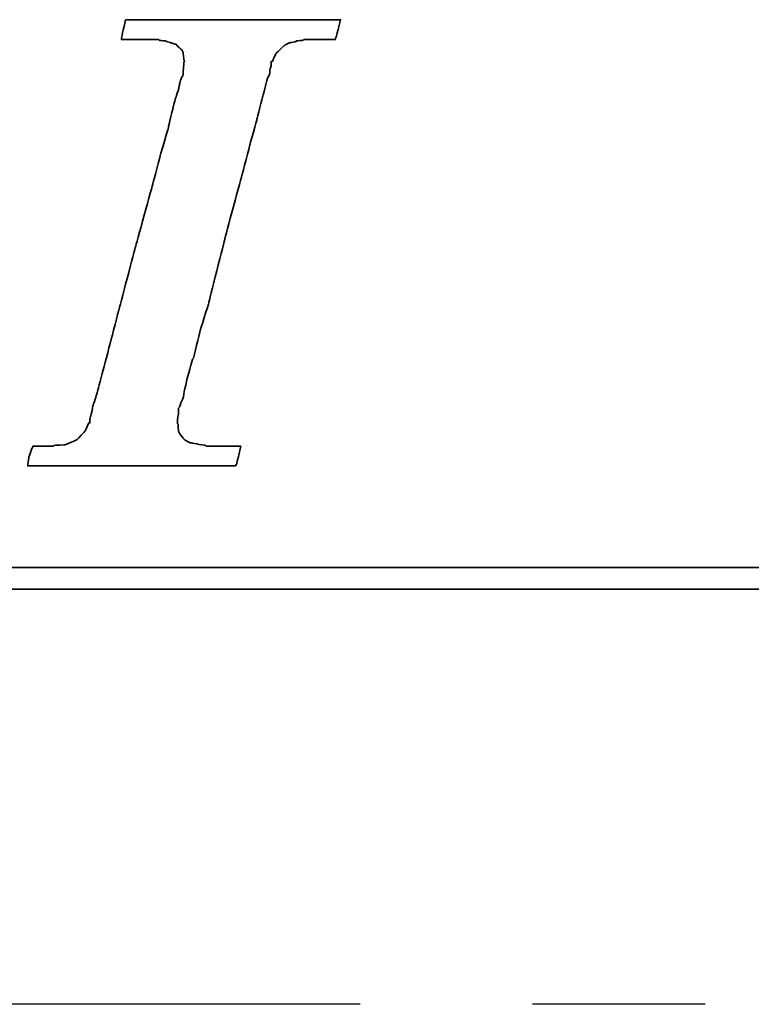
# Model space of a CAD drawing. Extents: x 17 to 133, y 17 to 89.
# Tile 30 of 41: x 101.93 to 104.05, y 56.81 to 59.66. Entities that reach past the tile are written whole.
import ezdxf

# ---------------------------------------------------------------- set-up
doc = ezdxf.new("R2010")
doc.units = 0
doc.header["$MEASUREMENT"] = 0
doc.linetypes.add('CENTER', pattern=[2, 1.25, -0.25, 0.25, -0.25])
for name, color, linetype in [('CL', 1, 'CENTER'), ('DIM', 4, 'CONTINUOUS'), ('layer 1', 7, 'CONTINUOUS')]:
    doc.layers.add(name, color=color, linetype=linetype)

# ---------------------------------------------------------------- blocks, each defined once
blk = doc.blocks.new('TBI MOTION logo(完整正式版)')
at = {"layer": 'layer 1', "color": 22, "lineweight": 35}
for points, knots in [([(-40.59125, -7.94375), (-40.59125, -7.94375), (-40.97375, -7.94375), (-40.97375, -7.94375), (-40.97375, -7.94375), (-40.97375, -7.94375), (-41.38125, -7.94375), (-41.38125, -7.94375), (-41.38125, -7.94375), (-41.38125, -7.94375), (-41.54875, -7.94375), (-41.54875, -7.94375), (-41.54875, -7.94375), (-41.54875, -7.94375), (-41.59875, -7.94375), (-41.59875, -7.94375), (-41.59875, -7.94375), (-41.59875, -7.94375), (-41.88375, -7.94375), (-41.88375, -7.94375), (-41.88375, -7.94375), (-41.88375, -7.94375), (-41.90875, -7.91875), (-41.90875, -7.91875), (-41.90875, -7.91875), (-41.90875, -7.91875), (-42.19875, -7.87125), (-42.19875, -7.87125), (-42.19875, -7.87125), (-42.19875, -7.87125), (-42.43875, -7.82375), (-42.43875, -7.82375), (-42.43875, -7.82375), (-42.43875, -7.82375), (-42.45875, -7.82375), (-42.45875, -7.82375), (-42.45875, -7.82375), (-42.45875, -7.82375), (-42.48625, -7.82375), (-42.48625, -7.82375), (-42.48625, -7.82375), (-42.48625, -7.82375), (-42.67625, -7.72375), (-42.67625, -7.72375), (-42.67625, -7.72375), (-42.67625, -7.72375), (-42.70125, -7.70375), (-42.70125, -7.70375), (-42.70125, -7.70375), (-42.70125, -7.70375), (-42.72375, -7.67875), (-42.72375, -7.67875), (-42.72375, -7.67875), (-42.72375, -7.67875), (-42.86875, -7.48875), (-42.86875, -7.48875), (-42.86875, -7.48875), (-42.86875, -7.48875), (-42.89375, -7.43875), (-42.89375, -7.43875), (-42.89375, -7.43875), (-42.89375, -7.43875), (-42.91875, -7.38875), (-42.91875, -7.38875), (-42.91875, -7.38875), (-42.91875, -7.38875), (-42.93875, -7.12875), (-42.93875, -7.12875), (-42.93875, -7.12875), (-42.93875, -7.12875), (-42.96375, -7.10375), (-42.96375, -7.10375), (-42.96375, -7.10375), (-42.96375, -7.10375), (-42.96375, -7.05375), (-42.96375, -7.05375), (-42.96375, -7.05375), (-42.96375, -7.05375), (-42.96375, -7.00875), (-42.96375, -7.00875), (-42.96375, -7.00875), (-42.96375, -7.00875), (-42.91875, -6.69625), (-42.91875, -6.69625), (-42.91875, -6.69625), (-42.91875, -6.69625), (-42.91875, -6.62375), (-42.91875, -6.62375), (-42.91875, -6.62375), (-42.91875, -6.62375), (-42.91875, -6.59625), (-42.91875, -6.59625), (-42.91875, -6.59625), (-42.91875, -6.59625), (-42.91875, -6.57375), (-42.91875, -6.57375), (-42.91875, -6.57375), (-42.91875, -6.57375), (-42.91875, -6.52875), (-42.91875, -6.52875), (-42.91875, -6.52875), (-42.91875, -6.52875), (-42.89375, -6.50375), (-42.89375, -6.50375), (-42.89375, -6.50375), (-42.89375, -6.50375), (-42.84375, -6.38375), (-42.84375, -6.38375), (-42.84375, -6.38375), (-42.84375, -6.38375), (-42.84375, -6.35875), (-42.84375, -6.35875), (-42.84375, -6.35875), (-42.84375, -6.35875), (-42.74625, -6.14375), (-42.74625, -6.14375), (-42.74625, -6.14375), (-42.74625, -6.14375), (-42.70125, -5.85375), (-42.70125, -5.85375), (-42.70125, -5.85375), (-42.70125, -5.85375), (-42.60375, -5.47125), (-42.60375, -5.47125), (-42.60375, -5.47125), (-42.60375, -5.47125), (-42.60375, -5.44875), (-42.60375, -5.44875), (-42.60375, -5.44875), (-42.60375, -5.44875), (-42.38875, -4.67875), (-42.38875, -4.67875), (-42.38875, -4.67875), (-42.38875, -4.67875), (-42.36375, -4.65375), (-42.36375, -4.65375), (-42.36375, -4.65375), (-42.36375, -4.65375), (-42.12375, -3.69625), (-42.12375, -3.69625), (-42.12375, -3.69625), (-42.12375, -3.69625), (-42.12375, -3.67374), (-42.12375, -3.67374), (-42.12375, -3.67374), (-42.12375, -3.67374), (-41.78875, -2.59374), (-41.78875, -2.59374), (-41.78875, -2.59374), (-41.78875, -2.59374), (-41.18875, -0.19375), (-41.18875, -0.19375), (-41.18875, -0.19375), (-41.18875, -0.19375), (-40.54375, 2.20624), (-40.54375, 2.20624), (-40.54375, 2.20624), (-40.54375, 2.20624), (-40.25375, 3.30875), (-40.25375, 3.30875), (-40.25375, 3.30875), (-40.25375, 3.30875), (-39.98875, 4.27125), (-39.98875, 4.27125), (-39.98875, 4.27125), (-39.98875, 4.27125), (-39.77375, 5.13125), (-39.77375, 5.13125), (-39.77375, 5.13125), (-39.77375, 5.13125), (-39.67875, 5.47125), (-39.67875, 5.47125), (-39.67875, 5.47125), (-39.67875, 5.47125), (-39.60375, 5.75625), (-39.60375, 5.75625), (-39.60375, 5.75625), (-39.60375, 5.75625), (-39.60375, 5.78125), (-39.60375, 5.78125), (-39.60375, 5.78125), (-39.60375, 5.78125), (-39.50875, 5.97125), (-39.50875, 5.97125), (-39.50875, 5.97125), (-39.50875, 5.97125), (-39.50875, 6.13875), (-39.50875, 6.13875), (-39.50875, 6.13875), (-39.50875, 6.13875), (-39.48625, 6.16625), (-39.48625, 6.16625), (-39.48625, 6.16625), (-39.48625, 6.16625), (-39.46125, 6.28625), (-39.46125, 6.28625), (-39.46125, 6.28625), (-39.46125, 6.28625), (-39.46125, 6.42625), (-39.46125, 6.42625), (-39.46125, 6.42625), (-39.46125, 6.42625), (-39.41375, 6.42625), (-39.41375, 6.42625), (-39.41375, 6.42625), (-39.41375, 6.42625), (-39.29375, 6.69125), (-39.29375, 6.69125), (-39.29375, 6.69125), (-39.29375, 6.69125), (-39.26875, 6.74125), (-39.26875, 6.74125), (-39.26875, 6.74125), (-39.26875, 6.74125), (-39.24375, 6.76625), (-39.24375, 6.76625), (-39.24375, 6.76625), (-39.24375, 6.76625), (-38.98375, 7.00624), (-38.98375, 7.00624), (-38.98375, 7.00624), (-38.98375, 7.00624), (-38.95625, 7.02624), (-38.95625, 7.02624), (-38.95625, 7.02624), (-38.95625, 7.02624), (-38.78875, 7.12624), (-38.78875, 7.12624), (-38.78875, 7.12624), (-38.78875, 7.12624), (-38.76375, 7.12624), (-38.76375, 7.12624), (-38.76375, 7.12624), (-38.76375, 7.12624), (-38.74375, 7.12624), (-38.74375, 7.12624), (-38.74375, 7.12624), (-38.74375, 7.12624), (-38.52875, 7.17125), (-38.52875, 7.17125), (-38.52875, 7.17125), (-38.52875, 7.17125), (-38.52875, 7.19624), (-38.52875, 7.19624), (-38.52875, 7.19624), (-38.52875, 7.19624), (-38.50375, 7.19624), (-38.50375, 7.19624), (-38.50375, 7.19624), (-38.50375, 7.19624), (-38.26125, 7.21875), (-38.26125, 7.21875), (-38.26125, 7.21875), (-38.26125, 7.21875), (-38.23875, 7.24624), (-38.23875, 7.24624), (-38.23875, 7.24624), (-38.23875, 7.24624), (-38.21625, 7.24624), (-38.21625, 7.24624), (-38.21625, 7.24624), (-38.21625, 7.24624), (-38.18875, 7.24624), (-38.18875, 7.24624), (-38.18875, 7.24624), (-38.18875, 7.24624), (-37.90375, 7.24624), (-37.90375, 7.24624), (-37.90375, 7.24624), (-37.90375, 7.24624), (-37.85375, 7.24624), (-37.85375, 7.24624), (-37.85375, 7.24624), (-37.85375, 7.24624), (-37.75875, 7.24624), (-37.75875, 7.24624), (-37.75875, 7.24624), (-37.75875, 7.24624), (-37.42375, 7.24624), (-37.42375, 7.24624), (-37.42375, 7.24624), (-37.42375, 7.24624), (-37.08875, 7.24624), (-37.08875, 7.24624), (-37.08875, 7.24624), (-37.08875, 7.24624), (-37.06375, 7.24624), (-37.06375, 7.24624), (-37.06375, 7.24624), (-37.06375, 7.24624), (-37.06375, 7.26624), (-37.06375, 7.26624), (-37.06375, 7.26624), (-37.06375, 7.26624), (-37.03875, 7.29125), (-37.03875, 7.29125), (-37.03875, 7.29125), (-37.03875, 7.29125), (-37.03875, 7.31625), (-37.03875, 7.31625), (-37.03875, 7.31625), (-37.03875, 7.31625), (-36.94125, 7.67625), (-36.94125, 7.67625), (-36.94125, 7.67625), (-36.94125, 7.67625), (-36.86875, 7.98625), (-36.86875, 7.98625), (-36.86875, 7.98625), (-36.86875, 7.98625), (-36.98875, 7.98625), (-36.98875, 7.98625), (-36.98875, 7.98625), (-36.98875, 7.98625), (-37.42375, 7.98625), (-37.42375, 7.98625), (-37.42375, 7.98625), (-37.42375, 7.98625), (-37.94875, 7.98625), (-37.94875, 7.98625), (-37.94875, 7.98625), (-37.94875, 7.98625), (-38.57375, 7.98625), (-38.57375, 7.98625), (-38.57375, 7.98625), (-38.57375, 7.98625), (-39.29375, 7.98625), (-39.29375, 7.98625), (-39.29375, 7.98625), (-39.29375, 7.98625), (-40.82875, 7.98625), (-40.82875, 7.98625), (-40.82875, 7.98625), (-40.82875, 7.98625), (-42.36375, 7.98625), (-42.36375, 7.98625), (-42.36375, 7.98625), (-42.36375, 7.98625), (-43.08375, 7.98625), (-43.08375, 7.98625), (-43.08375, 7.98625), (-43.08375, 7.98625), (-43.70875, 7.98625), (-43.70875, 7.98625), (-43.70875, 7.98625), (-43.70875, 7.98625), (-44.23375, 7.98625), (-44.23375, 7.98625), (-44.23375, 7.98625), (-44.23375, 7.98625), (-44.66875, 7.98625), (-44.66875, 7.98625), (-44.66875, 7.98625), (-44.66875, 7.98625), (-44.88375, 7.98625), (-44.88375, 7.98625), (-44.88375, 7.98625), (-44.88375, 7.98625), (-44.90875, 7.94125), (-44.90875, 7.94125), (-44.90875, 7.94125), (-44.90875, 7.94125), (-44.90875, 7.91625), (-44.90875, 7.91625), (-44.90875, 7.91625), (-44.90875, 7.91625), (-45.00375, 7.55625), (-45.00375, 7.55625), (-45.00375, 7.55625), (-45.00375, 7.55625), (-45.05375, 7.24624), (-45.05375, 7.24624), (-45.05375, 7.24624), (-45.05375, 7.24624), (-44.61875, 7.24624), (-44.61875, 7.24624), (-44.61875, 7.24624), (-44.61875, 7.24624), (-44.11375, 7.24624), (-44.11375, 7.24624), (-44.11375, 7.24624), (-44.11375, 7.24624), (-43.99375, 7.24624), (-43.99375, 7.24624), (-43.99375, 7.24624), (-43.99375, 7.24624), (-43.94625, 7.24624), (-43.94625, 7.24624), (-43.94625, 7.24624), (-43.94625, 7.24624), (-43.92374, 7.24624), (-43.92374, 7.24624), (-43.92374, 7.24624), (-43.92374, 7.24624), (-43.65875, 7.24624), (-43.65875, 7.24624), (-43.65875, 7.24624), (-43.65875, 7.24624), (-43.63875, 7.21875), (-43.63875, 7.21875), (-43.63875, 7.21875), (-43.63875, 7.21875), (-43.46875, 7.19624), (-43.46875, 7.19624), (-43.46875, 7.19624), (-43.46875, 7.19624), (-43.39875, 7.19624), (-43.39875, 7.19624), (-43.39875, 7.19624), (-43.39875, 7.19624), (-43.37125, 7.17125), (-43.37125, 7.17125), (-43.37125, 7.17125), (-43.37125, 7.17125), (-43.34875, 7.17125), (-43.34875, 7.17125), (-43.34875, 7.17125), (-43.34875, 7.17125), (-43.20375, 7.12624), (-43.20375, 7.12624), (-43.20375, 7.12624), (-43.20375, 7.12624), (-43.05875, 7.07624), (-43.05875, 7.07624), (-43.05875, 7.07624), (-43.05875, 7.07624), (-43.01375, 7.07624), (-43.01375, 7.07624), (-43.01375, 7.07624), (-43.01375, 7.07624), (-42.98875, 7.02624), (-42.98875, 7.02624), (-42.98875, 7.02624), (-42.98875, 7.02624), (-42.79875, 6.86125), (-42.79875, 6.86125), (-42.79875, 6.86125), (-42.79875, 6.86125), (-42.77375, 6.81125), (-42.77375, 6.81125), (-42.77375, 6.81125), (-42.77375, 6.81125), (-42.74625, 6.76625), (-42.74625, 6.76625), (-42.74625, 6.76625), (-42.74625, 6.76625), (-42.72375, 6.47625), (-42.72375, 6.47625), (-42.72375, 6.47625), (-42.72375, 6.47625), (-42.70125, 6.45124), (-42.70125, 6.45124), (-42.70125, 6.45124), (-42.70125, 6.45124), (-42.70125, 6.42625), (-42.70125, 6.42625), (-42.70125, 6.42625), (-42.70125, 6.42625), (-42.72375, 6.40625), (-42.72375, 6.40625), (-42.72375, 6.40625), (-42.72375, 6.40625), (-42.74625, 5.97125), (-42.74625, 5.97125), (-42.74625, 5.97125), (-42.74625, 5.97125), (-42.74625, 5.94625), (-42.74625, 5.94625), (-42.74625, 5.94625), (-42.74625, 5.94625), (-42.74625, 5.92625), (-42.74625, 5.92625), (-42.74625, 5.92625), (-42.74625, 5.92625), (-42.77375, 5.87625), (-42.77375, 5.87625), (-42.77375, 5.87625), (-42.77375, 5.87625), (-42.81875, 5.80625), (-42.81875, 5.80625), (-42.81875, 5.80625), (-42.81875, 5.80625), (-42.86875, 5.63625), (-42.86875, 5.63625), (-42.86875, 5.63625), (-42.86875, 5.63625), (-42.91875, 5.39625), (-42.91875, 5.39625), (-42.91875, 5.39625), (-42.91875, 5.39625), (-42.91875, 5.37124), (-42.91875, 5.37124), (-42.91875, 5.37124), (-42.91875, 5.37124), (-43.01375, 5.10874), (-43.01375, 5.10874), (-43.01375, 5.10874), (-43.01375, 5.10874), (-43.10875, 4.77124), (-43.10875, 4.77124), (-43.10875, 4.77124), (-43.10875, 4.77124), (-43.29875, 3.95625), (-43.29875, 3.95625), (-43.29875, 3.95625), (-43.29875, 3.95625), (-43.58875, 2.95125), (-43.58875, 2.95125), (-43.58875, 2.95125), (-43.58875, 2.95125), (-43.87375, 1.87125), (-43.87375, 1.87125), (-43.87375, 1.87125), (-43.87375, 1.87125), (-44.52625, -0.50374), (-44.52625, -0.50374), (-44.52625, -0.50374), (-44.52625, -0.50374), (-45.14875, -2.85375), (-45.14875, -2.85375), (-45.14875, -2.85375), (-45.14875, -2.85375), (-45.43375, -3.95875), (-45.43375, -3.95875), (-45.43375, -3.95875), (-45.43375, -3.95875), (-45.69875, -4.96875), (-45.69875, -4.96875), (-45.69875, -4.96875), (-45.69875, -4.96875), (-45.91375, -5.78375), (-45.91375, -5.78375), (-45.91375, -5.78375), (-45.91375, -5.78375), (-46.01375, -6.11875), (-46.01375, -6.11875), (-46.01375, -6.11875), (-46.01375, -6.11875), (-46.01375, -6.14375), (-46.01375, -6.14375), (-46.01375, -6.14375), (-46.01375, -6.14375), (-46.10875, -6.40875), (-46.10875, -6.40875), (-46.10875, -6.40875), (-46.10875, -6.40875), (-46.15375, -6.64875), (-46.15375, -6.64875), (-46.15375, -6.64875), (-46.15375, -6.64875), (-46.20375, -6.83875), (-46.20375, -6.83875), (-46.20375, -6.83875), (-46.20375, -6.83875), (-46.22875, -6.93375), (-46.22875, -6.93375), (-46.22875, -6.93375), (-46.22875, -6.93375), (-46.22875, -7.07875), (-46.22875, -7.07875), (-46.22875, -7.07875), (-46.22875, -7.07875), (-46.27375, -7.07875), (-46.27375, -7.07875), (-46.27375, -7.07875), (-46.27375, -7.07875), (-46.39375, -7.34375), (-46.39375, -7.34375), (-46.39375, -7.34375), (-46.39375, -7.34375), (-46.39375, -7.36875), (-46.39375, -7.36875), (-46.39375, -7.36875), (-46.39375, -7.36875), (-46.42125, -7.38875), (-46.42125, -7.38875), (-46.42125, -7.38875), (-46.42125, -7.38875), (-46.68375, -7.67875), (-46.68375, -7.67875), (-46.68375, -7.67875), (-46.68375, -7.67875), (-46.70875, -7.70375), (-46.70875, -7.70375), (-46.70875, -7.70375), (-46.70875, -7.70375), (-46.75375, -7.72375), (-46.75375, -7.72375), (-46.75375, -7.72375), (-46.75375, -7.72375), (-47.08875, -7.87125), (-47.08875, -7.87125), (-47.08875, -7.87125), (-47.08875, -7.87125), (-47.11625, -7.87125), (-47.11625, -7.87125), (-47.11625, -7.87125), (-47.11625, -7.87125), (-47.13875, -7.89375), (-47.13875, -7.89375), (-47.13875, -7.89375), (-47.13875, -7.89375), (-47.56875, -7.91875), (-47.56875, -7.91875), (-47.56875, -7.91875), (-47.56875, -7.91875), (-47.59625, -7.94375), (-47.59625, -7.94375), (-47.59625, -7.94375), (-47.59625, -7.94375), (-47.64375, -7.94375), (-47.64375, -7.94375), (-47.64375, -7.94375), (-47.64375, -7.94375), (-47.73625, -7.94375), (-47.73625, -7.94375), (-47.73625, -7.94375), (-47.73625, -7.94375), (-48.07375, -7.94375), (-48.07375, -7.94375), (-48.07375, -7.94375), (-48.07375, -7.94375), (-48.36125, -7.94375), (-48.36125, -7.94375), (-48.36125, -7.94375), (-48.36125, -7.94375), (-48.36125, -7.96625), (-48.36125, -7.96625), (-48.36125, -7.96625), (-48.36125, -7.96625), (-48.36125, -7.99125), (-48.36125, -7.99125), (-48.36125, -7.99125), (-48.36125, -7.99125), (-48.38875, -8.01375), (-48.38875, -8.01375), (-48.38875, -8.01375), (-48.38875, -8.01375), (-48.50875, -8.34875), (-48.50875, -8.34875), (-48.50875, -8.34875), (-48.50875, -8.34875), (-48.55375, -8.68625), (-48.55375, -8.68625), (-48.55375, -8.68625), (-48.55375, -8.68625), (-48.45875, -8.68625), (-48.45875, -8.68625), (-48.45875, -8.68625), (-48.45875, -8.68625), (-48.07375, -8.68625), (-48.07375, -8.68625), (-48.07375, -8.68625), (-48.07375, -8.68625), (-47.52375, -8.68625), (-47.52375, -8.68625), (-47.52375, -8.68625), (-47.52375, -8.68625), (-46.92375, -8.68625), (-46.92375, -8.68625), (-46.92375, -8.68625), (-46.92375, -8.68625), (-46.25375, -8.68625), (-46.25375, -8.68625), (-46.25375, -8.68625), (-46.25375, -8.68625), (-46.20375, -8.68625), (-46.20375, -8.68625), (-46.20375, -8.68625), (-46.20375, -8.68625), (-44.71375, -8.68625), (-44.71375, -8.68625), (-44.71375, -8.68625), (-44.71375, -8.68625), (-43.22875, -8.68625), (-43.22875, -8.68625), (-43.22875, -8.68625), (-43.22875, -8.68625), (-42.55875, -8.68625), (-42.55875, -8.68625), (-42.55875, -8.68625), (-42.55875, -8.68625), (-42.50875, -8.68625), (-42.50875, -8.68625), (-42.50875, -8.68625), (-42.50875, -8.68625), (-41.93375, -8.68625), (-41.93375, -8.68625), (-41.93375, -8.68625), (-41.93375, -8.68625), (-41.38125, -8.68625), (-41.38125, -8.68625), (-41.38125, -8.68625), (-41.38125, -8.68625), (-40.97375, -8.68625), (-40.97375, -8.68625), (-40.97375, -8.68625), (-40.97375, -8.68625), (-40.78125, -8.68625), (-40.78125, -8.68625), (-40.78125, -8.68625), (-40.78125, -8.68625), (-40.78125, -8.63875), (-40.78125, -8.63875), (-40.78125, -8.63875), (-40.78125, -8.63875), (-40.75875, -8.63875), (-40.75875, -8.63875), (-40.75875, -8.63875), (-40.75875, -8.63875), (-40.66375, -8.27875), (-40.66375, -8.27875), (-40.66375, -8.27875), (-40.66375, -8.27875), (-40.59125, -7.94375), (-40.59125, -7.94375)], [0, 0, 0, 0, 0.00558659, 0.00558659, 0.00558659, 0.0055866, 0.01117318, 0.01117318, 0.01117318, 0.01117319, 0.01675978, 0.01675978, 0.01675978, 0.01675979, 0.02234637, 0.02234637, 0.02234637, 0.02234638, 0.02793296, 0.02793296, 0.02793296, 0.02793297, 0.03351955, 0.03351955, 0.03351955, 0.03351956, 0.03910615, 0.03910615, 0.03910615, 0.03910616, 0.04469274, 0.04469274, 0.04469274, 0.04469275, 0.05027933, 0.05027933, 0.05027933, 0.05027934, 0.05586592, 0.05586592, 0.05586592, 0.05586593, 0.06145251, 0.06145251, 0.06145251, 0.06145252, 0.06703911, 0.06703911, 0.06703911, 0.06703912, 0.0726257, 0.0726257, 0.0726257, 0.07262571, 0.07821229, 0.07821229, 0.07821229, 0.0782123, 0.08379888, 0.08379888, 0.08379888, 0.08379889, 0.08938547, 0.08938547, 0.08938547, 0.08938548, 0.09497207, 0.09497207, 0.09497207, 0.09497208, 0.10055866, 0.10055866, 0.10055866, 0.10055867, 0.10614525, 0.10614525, 0.10614525, 0.10614526, 0.11173184, 0.11173184, 0.11173184, 0.11173185, 0.11731844, 0.11731844, 0.11731844, 0.11731845, 0.12290503, 0.12290503, 0.12290503, 0.12290504, 0.12849162, 0.12849162, 0.12849162, 0.12849163, 0.13407821, 0.13407821, 0.13407821, 0.13407822, 0.1396648, 0.1396648, 0.1396648, 0.13966481, 0.1452514, 0.1452514, 0.1452514, 0.14525141, 0.15083799, 0.15083799, 0.15083799, 0.150838, 0.15642458, 0.15642458, 0.15642458, 0.15642459, 0.16201117, 0.16201117, 0.16201117, 0.16201118, 0.16759777, 0.16759777, 0.16759777, 0.16759778, 0.17318436, 0.17318436, 0.17318436, 0.17318437, 0.17877095, 0.17877095, 0.17877095, 0.17877096, 0.18435754, 0.18435754, 0.18435754, 0.18435755, 0.18994413, 0.18994413, 0.18994413, 0.18994414, 0.19553073, 0.19553073, 0.19553073, 0.19553074, 0.20111732, 0.20111732, 0.20111732, 0.20111733, 0.20670391, 0.20670391, 0.20670391, 0.20670392, 0.2122905, 0.2122905, 0.2122905, 0.21229051, 0.21787709, 0.21787709, 0.21787709, 0.2178771, 0.22346369, 0.22346369, 0.22346369, 0.2234637, 0.22905028, 0.22905028, 0.22905028, 0.22905029, 0.23463687, 0.23463687, 0.23463687, 0.23463688, 0.24022346, 0.24022346, 0.24022346, 0.24022347, 0.24581006, 0.24581006, 0.24581006, 0.24581007, 0.25139665, 0.25139665, 0.25139665, 0.25139666, 0.25698324, 0.25698324, 0.25698324, 0.25698325, 0.26256983, 0.26256983, 0.26256983, 0.26256984, 0.26815642, 0.26815642, 0.26815642, 0.26815643, 0.27374302, 0.27374302, 0.27374302, 0.27374303, 0.27932961, 0.27932961, 0.27932961, 0.27932962, 0.2849162, 0.2849162, 0.2849162, 0.28491621, 0.29050279, 0.29050279, 0.29050279, 0.2905028, 0.29608939, 0.29608939, 0.29608939, 0.2960894, 0.30167598, 0.30167598, 0.30167598, 0.30167599, 0.30726257, 0.30726257, 0.30726257, 0.30726258, 0.31284916, 0.31284916, 0.31284916, 0.31284917, 0.31843575, 0.31843575, 0.31843575, 0.31843576, 0.32402235, 0.32402235, 0.32402235, 0.32402236, 0.32960894, 0.32960894, 0.32960894, 0.32960895, 0.33519553, 0.33519553, 0.33519553, 0.33519554, 0.34078212, 0.34078212, 0.34078212, 0.34078213, 0.34636872, 0.34636872, 0.34636872, 0.34636873, 0.35195531, 0.35195531, 0.35195531, 0.35195532, 0.3575419, 0.3575419, 0.3575419, 0.35754191, 0.36312849, 0.36312849, 0.36312849, 0.3631285, 0.36871508, 0.36871508, 0.36871508, 0.36871509, 0.37430168, 0.37430168, 0.37430168, 0.37430169, 0.37988827, 0.37988827, 0.37988827, 0.37988828, 0.38547486, 0.38547486, 0.38547486, 0.38547487, 0.39106145, 0.39106145, 0.39106145, 0.39106146, 0.39664804, 0.39664804, 0.39664804, 0.39664805, 0.40223464, 0.40223464, 0.40223464, 0.40223465, 0.40782123, 0.40782123, 0.40782123, 0.40782124, 0.41340782, 0.41340782, 0.41340782, 0.41340783, 0.41899441, 0.41899441, 0.41899441, 0.41899442, 0.42458101, 0.42458101, 0.42458101, 0.42458102, 0.4301676, 0.4301676, 0.4301676, 0.43016761, 0.43575419, 0.43575419, 0.43575419, 0.4357542, 0.44134078, 0.44134078, 0.44134078, 0.44134079, 0.44692737, 0.44692737, 0.44692737, 0.44692738, 0.45251397, 0.45251397, 0.45251397, 0.45251398, 0.45810056, 0.45810056, 0.45810056, 0.45810057, 0.46368715, 0.46368715, 0.46368715, 0.46368716, 0.46927374, 0.46927374, 0.46927374, 0.46927375, 0.47486034, 0.47486034, 0.47486034, 0.47486035, 0.48044693, 0.48044693, 0.48044693, 0.48044694, 0.48603352, 0.48603352, 0.48603352, 0.48603353, 0.49162011, 0.49162011, 0.49162011, 0.49162012, 0.4972067, 0.4972067, 0.4972067, 0.49720671, 0.5027933, 0.5027933, 0.5027933, 0.50279331, 0.50837989, 0.50837989, 0.50837989, 0.5083799, 0.51396648, 0.51396648, 0.51396648, 0.51396649, 0.51955307, 0.51955307, 0.51955307, 0.51955308, 0.52513966, 0.52513966, 0.52513966, 0.52513967, 0.53072626, 0.53072626, 0.53072626, 0.53072627, 0.53631285, 0.53631285, 0.53631285, 0.53631286, 0.54189944, 0.54189944, 0.54189944, 0.54189945, 0.54748603, 0.54748603, 0.54748603, 0.54748604, 0.55307263, 0.55307263, 0.55307263, 0.55307264, 0.55865922, 0.55865922, 0.55865922, 0.55865923, 0.56424581, 0.56424581, 0.56424581, 0.56424582, 0.5698324, 0.5698324, 0.5698324, 0.56983241, 0.57541899, 0.57541899, 0.57541899, 0.575419, 0.58100559, 0.58100559, 0.58100559, 0.5810056, 0.58659218, 0.58659218, 0.58659218, 0.58659219, 0.59217877, 0.59217877, 0.59217877, 0.59217878, 0.59776536, 0.59776536, 0.59776536, 0.59776537, 0.60335196, 0.60335196, 0.60335196, 0.60335197, 0.60893855, 0.60893855, 0.60893855, 0.60893856, 0.61452514, 0.61452514, 0.61452514, 0.61452515, 0.62011173, 0.62011173, 0.62011173, 0.62011174, 0.62569832, 0.62569832, 0.62569832, 0.62569833, 0.63128492, 0.63128492, 0.63128492, 0.63128493, 0.63687151, 0.63687151, 0.63687151, 0.63687152, 0.6424581, 0.6424581, 0.6424581, 0.64245811, 0.64804469, 0.64804469, 0.64804469, 0.6480447, 0.65363128, 0.65363128, 0.65363128, 0.65363129, 0.65921788, 0.65921788, 0.65921788, 0.65921789, 0.66480447, 0.66480447, 0.66480447, 0.66480448, 0.67039106, 0.67039106, 0.67039106, 0.67039107, 0.67597765, 0.67597765, 0.67597765, 0.67597766, 0.68156425, 0.68156425, 0.68156425, 0.68156426, 0.68715084, 0.68715084, 0.68715084, 0.68715085, 0.69273743, 0.69273743, 0.69273743, 0.69273744, 0.69832402, 0.69832402, 0.69832402, 0.69832403, 0.70391061, 0.70391061, 0.70391061, 0.70391062, 0.70949721, 0.70949721, 0.70949721, 0.70949722, 0.7150838, 0.7150838, 0.7150838, 0.71508381, 0.72067039, 0.72067039, 0.72067039, 0.7206704, 0.72625698, 0.72625698, 0.72625698, 0.72625699, 0.73184358, 0.73184358, 0.73184358, 0.73184359, 0.73743017, 0.73743017, 0.73743017, 0.73743018, 0.74301676, 0.74301676, 0.74301676, 0.74301677, 0.74860335, 0.74860335, 0.74860335, 0.74860336, 0.75418994, 0.75418994, 0.75418994, 0.75418995, 0.75977654, 0.75977654, 0.75977654, 0.75977655, 0.76536313, 0.76536313, 0.76536313, 0.76536314, 0.77094972, 0.77094972, 0.77094972, 0.77094973, 0.77653631, 0.77653631, 0.77653631, 0.77653632, 0.78212291, 0.78212291, 0.78212291, 0.78212292, 0.7877095, 0.7877095, 0.7877095, 0.78770951, 0.79329609, 0.79329609, 0.79329609, 0.7932961, 0.79888268, 0.79888268, 0.79888268, 0.79888269, 0.80446927, 0.80446927, 0.80446927, 0.80446928, 0.81005587, 0.81005587, 0.81005587, 0.81005588, 0.81564246, 0.81564246, 0.81564246, 0.81564247, 0.82122905, 0.82122905, 0.82122905, 0.82122906, 0.82681564, 0.82681564, 0.82681564, 0.82681565, 0.83240223, 0.83240223, 0.83240223, 0.83240224, 0.83798883, 0.83798883, 0.83798883, 0.83798884, 0.84357542, 0.84357542, 0.84357542, 0.84357543, 0.84916201, 0.84916201, 0.84916201, 0.84916202, 0.8547486, 0.8547486, 0.8547486, 0.85474861, 0.8603352, 0.8603352, 0.8603352, 0.86033521, 0.86592179, 0.86592179, 0.86592179, 0.8659218, 0.87150838, 0.87150838, 0.87150838, 0.87150839, 0.87709497, 0.87709497, 0.87709497, 0.87709498, 0.88268156, 0.88268156, 0.88268156, 0.88268157, 0.88826816, 0.88826816, 0.88826816, 0.88826817, 0.89385475, 0.89385475, 0.89385475, 0.89385476, 0.89944134, 0.89944134, 0.89944134, 0.89944135, 0.90502793, 0.90502793, 0.90502793, 0.90502794, 0.91061453, 0.91061453, 0.91061453, 0.91061454, 0.91620112, 0.91620112, 0.91620112, 0.91620113, 0.92178771, 0.92178771, 0.92178771, 0.92178772, 0.9273743, 0.9273743, 0.9273743, 0.92737431, 0.93296089, 0.93296089, 0.93296089, 0.9329609, 0.93854749, 0.93854749, 0.93854749, 0.9385475, 0.94413408, 0.94413408, 0.94413408, 0.94413409, 0.94972067, 0.94972067, 0.94972067, 0.94972068, 0.95530726, 0.95530726, 0.95530726, 0.95530727, 0.96089385, 0.96089385, 0.96089385, 0.96089386, 0.96648045, 0.96648045, 0.96648045, 0.96648046, 0.97206704, 0.97206704, 0.97206704, 0.97206705, 0.97765363, 0.97765363, 0.97765363, 0.97765364, 0.98324022, 0.98324022, 0.98324022, 0.98324023, 0.98882682, 0.98882682, 0.98882682, 0.98882683, 0.99441341, 0.99441341, 0.99441341, 0.99441342, 1, 1, 1, 1]), ([(75.90875, -9.47875), (75.90875, -9.47875), (75.90875, -12.28625), (75.90875, -12.28625), (75.90875, -12.28625), (75.90875, -12.28625), (75.90875, -12.47875), (75.90875, -12.47875), (75.90875, -12.47875), (75.90875, -12.47875), (75.71625, -12.47875), (75.71625, -12.47875), (75.71625, -12.47875), (75.71625, -12.47875), (-88.32875, -12.47875), (-88.32875, -12.47875), (-88.32875, -12.47875), (-88.32875, -12.47875), (-88.32875, -13.29375), (-88.32875, -13.29375), (-88.32875, -13.29375), (-88.32875, -13.29375), (82.89125, -13.29375), (82.89125, -13.29375), (82.89125, -13.29375), (82.89125, -13.29375), (75.90875, -9.47875), (75.90875, -9.47875)], [0, 0, 0, 0, 0.14285714, 0.14285714, 0.14285714, 0.14285715, 0.28571429, 0.28571429, 0.28571429, 0.2857143, 0.42857143, 0.42857143, 0.42857143, 0.42857144, 0.57142857, 0.57142857, 0.57142857, 0.57142858, 0.71428571, 0.71428571, 0.71428571, 0.71428572, 0.85714286, 0.85714286, 0.85714286, 0.85714287, 1, 1, 1, 1])]:
    blk.add_open_spline(points, degree=3, knots=knots, dxfattribs=at)

msp = doc.modelspace()

# ---------------------------------------------------------------- linework, layer by layer
at = {"layer": 'CL', "linetype": 'CENTER', "ltscale": 2}
msp.add_line((126.9141, 56.8058), (81.9141, 56.8058), dxfattribs=at)

# ---------------------------------------------------------------- block references
at = {"layer": 'DIM', "xscale": 0.07758052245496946, "yscale": 0.07758052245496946, "zscale": 0.07758052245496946}
msp.add_blockref('TBI MOTION logo(完整正式版)', (105.7175, 59.04), dxfattribs=at)

doc.saveas('drawing.dxf')
